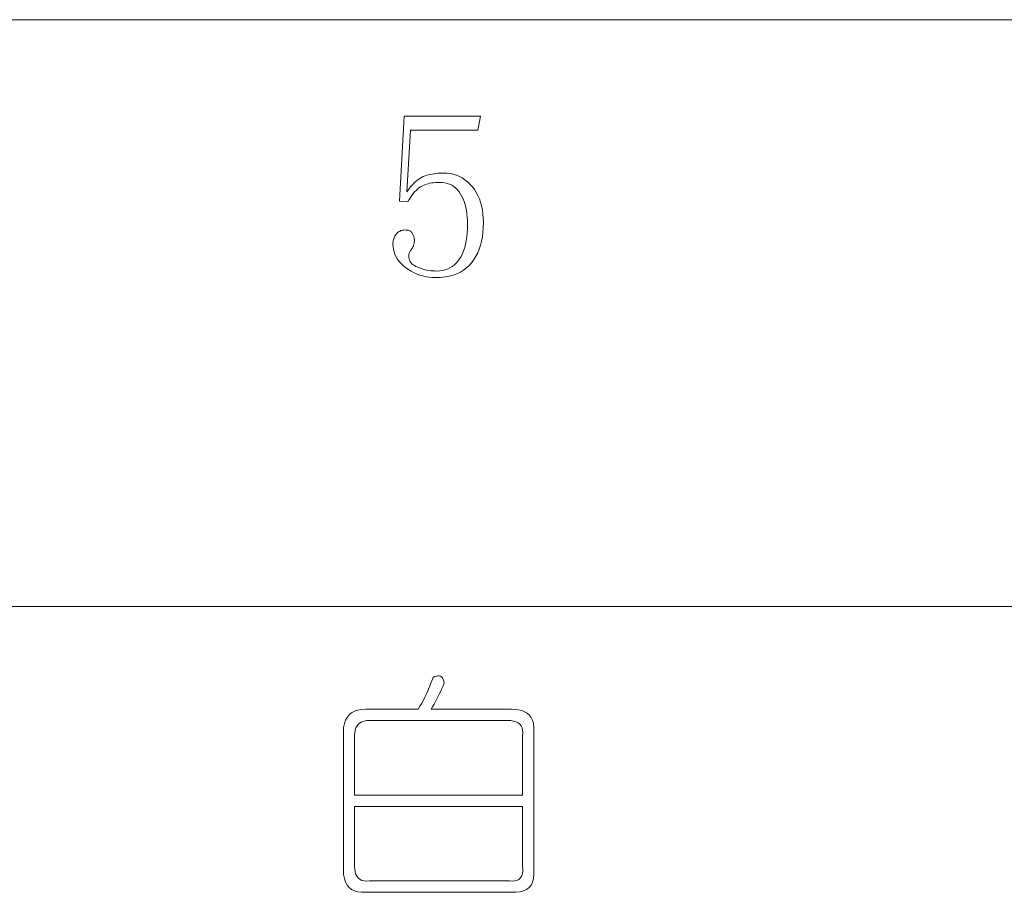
# Model space of a CAD drawing. Extents: x 1 to 297, y 1 to 210.
# Tile 154 of 171: x 254 to 263, y 54 to 62. Entities that reach past the tile are written whole.
import ezdxf

# ---------------------------------------------------------------- set-up
doc = ezdxf.new("R2010")
doc.units = 0

msp = doc.modelspace()

# ---------------------------------------------------------------- linework, layer by layer
at = {"color": 7, "lineweight": 13}
for p, q in [((220.3005, 61.8412), (295.449, 61.8412)), ((220.3005, 56.4526), (295.449, 56.4526))]:
    msp.add_line(p, q, dxfattribs=at)
for points in [[(258.0121, 60.4326), (258.0441, 60.4314), (258.0749, 60.4276), (258.1044, 60.4214), (258.1328, 60.4127), (258.16, 60.4015), (258.1859, 60.3879), (258.2107, 60.3717), (258.2343, 60.3531), (258.2567, 60.3319), (258.2778, 60.3083), (258.2974, 60.2827), (258.3148, 60.2554), (258.3303, 60.2264), (258.3437, 60.1959), (258.355, 60.1637), (258.3642, 60.1299), (258.3714, 60.0944), (258.3766, 60.0574), (258.3797, 60.0187), (258.3807, 59.9783), (258.3796, 59.933), (258.3764, 59.8895), (258.371, 59.848), (258.3636, 59.8083), (258.3539, 59.7705), (258.3421, 59.7346), (258.3282, 59.7005), (258.3121, 59.6684), (258.2939, 59.6381), (258.2735, 59.6098), (258.2509, 59.5837), (258.226, 59.5604), (258.1989, 59.5398), (258.1693, 59.522), (258.1375, 59.5069), (258.1033, 59.4946), (258.0668, 59.485), (258.028, 59.4781), (257.987, 59.474), (257.9435, 59.4726), (257.913, 59.4735), (257.8832, 59.4762), (257.8541, 59.4807), (257.8256, 59.487), (257.7978, 59.4951), (257.7708, 59.505), (257.7444, 59.5167), (257.7186, 59.5302), (257.6936, 59.5455), (257.6693, 59.5626), (257.6465, 59.581), (257.6261, 59.6002), (257.6081, 59.6201), (257.5925, 59.6408), (257.5793, 59.6623), (257.5685, 59.6845), (257.5601, 59.7075), (257.554, 59.7313), (257.5504, 59.7559), (257.5493, 59.7812), (257.5496, 59.7913), (257.5504, 59.8012), (257.552, 59.8109), (257.554, 59.8203), (257.5568, 59.8294), (257.5601, 59.8383), (257.564, 59.8469), (257.5685, 59.8552), (257.5735, 59.8633), (257.5793, 59.8712), (257.5855, 59.8785), (257.5921, 59.8851), (257.5992, 59.8909), (257.6067, 59.8959), (257.6146, 59.9001), (257.623, 59.9036), (257.6317, 59.9063), (257.641, 59.9082), (257.6506, 59.9094), (257.6607, 59.9098), (257.6706, 59.9094), (257.6799, 59.9084), (257.6884, 59.9067), (257.6964, 59.9043), (257.7036, 59.9012), (257.7101, 59.8974), (257.7159, 59.893), (257.721, 59.8878), (257.7255, 59.882), (257.7292, 59.8755), (257.7325, 59.8687), (257.7354, 59.8621), (257.738, 59.8557), (257.7402, 59.8494), (257.7421, 59.8433), (257.7437, 59.8374), (257.7448, 59.8317), (257.7457, 59.8261), (257.7462, 59.8207), (257.7464, 59.8155), (257.7462, 59.8054), (257.7454, 59.7958), (257.7441, 59.7865), (257.7423, 59.7778), (257.74, 59.7694), (257.7372, 59.7615), (257.7338, 59.754), (257.7299, 59.7469), (257.7256, 59.7403), (257.7207, 59.734), (257.7158, 59.728), (257.7114, 59.7219), (257.7076, 59.7157), (257.7042, 59.7094), (257.7014, 59.703), (257.6991, 59.6965), (257.6973, 59.6899), (257.696, 59.6833), (257.6952, 59.6766), (257.695, 59.6698), (257.6958, 59.6564), (257.6982, 59.6437), (257.7023, 59.6317), (257.708, 59.6204), (257.7153, 59.6098), (257.7243, 59.5998), (257.7349, 59.5906), (257.7471, 59.582), (257.7609, 59.5741), (257.7764, 59.5669), (257.7928, 59.5604), (257.8095, 59.5546), (257.8264, 59.5494), (257.8436, 59.545), (257.8611, 59.5412), (257.8788, 59.5381), (257.8967, 59.5357), (257.9149, 59.534), (257.9334, 59.533), (257.9521, 59.5326), (257.9789, 59.5337), (258.0044, 59.5371), (258.0286, 59.5426), (258.0515, 59.5504), (258.0732, 59.5605), (258.0935, 59.5727), (258.1126, 59.5872), (258.1304, 59.6039), (258.1469, 59.6229), (258.1621, 59.644), (258.176, 59.6673), (258.1884, 59.6924), (258.1993, 59.7194), (258.2087, 59.7483), (258.2168, 59.779), (258.2233, 59.8117), (258.2284, 59.8462), (258.2321, 59.8827), (258.2343, 59.921), (258.235, 59.9612), (258.2343, 59.9948), (258.2324, 60.0272), (258.2292, 60.0583), (258.2247, 60.088), (258.2189, 60.1165), (258.2118, 60.1438), (258.2035, 60.1697), (258.1938, 60.1943), (258.1829, 60.2177), (258.1707, 60.2398), (258.1572, 60.2601), (258.1424, 60.2783), (258.1263, 60.2944), (258.109, 60.3083), (258.0903, 60.3201), (258.0704, 60.3298), (258.0492, 60.3373), (258.0267, 60.3426), (258.0029, 60.3458), (257.9778, 60.3469), (257.9592, 60.3466), (257.9411, 60.3455), (257.9236, 60.3438), (257.9065, 60.3414), (257.89, 60.3383), (257.8739, 60.3346), (257.8584, 60.3301), (257.8434, 60.325), (257.8289, 60.3191), (257.815, 60.3126), (257.8013, 60.305), (257.7879, 60.2958), (257.7746, 60.2851), (257.7615, 60.2728), (257.7485, 60.259), (257.7358, 60.2437), (257.7232, 60.2268), (257.7108, 60.2084), (257.6985, 60.1884), (257.6864, 60.1669), (257.6093, 60.1755), (257.6521, 60.9555), (258.355, 60.9555), (258.3293, 60.8269), (257.7121, 60.8269), (257.6778, 60.2612), (257.6949, 60.2842), (257.7119, 60.3054), (257.7289, 60.3247), (257.7457, 60.3421), (257.7625, 60.3576), (257.7791, 60.3712), (257.7957, 60.383), (257.8122, 60.3928), (257.8286, 60.4008), (257.845, 60.4069), (257.8613, 60.4118), (257.8777, 60.4162), (257.8942, 60.42), (257.9108, 60.4234), (257.9275, 60.4262), (257.9442, 60.4285), (257.9611, 60.4303), (257.978, 60.4316), (257.995, 60.4324)], [(257.9178, 55.7983), (257.9343, 55.8071), (257.9494, 55.8127), (257.9631, 55.8153), (257.9754, 55.8148), (257.9864, 55.8112), (257.996, 55.8045), (258.0042, 55.7947), (258.0111, 55.7819), (258.0166, 55.7659), (258.0207, 55.7469), (258.0103, 55.7229), (257.9995, 55.6989), (257.9883, 55.6749), (257.9768, 55.6509), (257.965, 55.6269), (257.9528, 55.6029), (257.9403, 55.5789), (257.9275, 55.5549), (257.9142, 55.5309), (257.9007, 55.5069), (258.6378, 55.5069), (258.68, 55.5048), (258.7174, 55.4987), (258.75, 55.4884), (258.7777, 55.474), (258.8007, 55.4555), (258.8189, 55.4328), (258.8322, 55.4061), (258.8408, 55.3752), (258.8446, 55.3403), (258.8436, 55.3012), (258.8436, 54.0326), (258.8446, 53.9904), (258.8408, 53.9531), (258.8322, 53.9205), (258.8189, 53.8927), (258.8007, 53.8698), (258.7777, 53.8516), (258.75, 53.8382), (258.7174, 53.8296), (258.68, 53.8259), (258.6378, 53.8269), (257.3007, 53.8269), (257.2616, 53.8259), (257.2267, 53.8296), (257.1958, 53.8382), (257.169, 53.8516), (257.1464, 53.8698), (257.1279, 53.8927), (257.1135, 53.9205), (257.1032, 53.9531), (257.097, 53.9904), (257.095, 54.0326), (257.095, 55.3012), (257.097, 55.3403), (257.1032, 55.3752), (257.1135, 55.4061), (257.1279, 55.4328), (257.1464, 55.4555), (257.169, 55.474), (257.1958, 55.4884), (257.2267, 55.4987), (257.2616, 55.5048), (257.3007, 55.5069), (257.7807, 55.5069), (257.7975, 55.5345), (257.8136, 55.5624), (257.829, 55.5907), (257.8438, 55.6194), (257.8578, 55.6483), (257.8712, 55.6776), (257.8839, 55.7073), (257.8959, 55.7373), (257.9072, 55.7676)], [(258.6035, 55.404), (257.335, 55.404), (257.3089, 55.4027), (257.2856, 55.3986), (257.265, 55.3917), (257.2472, 55.3821), (257.2321, 55.3698), (257.2198, 55.3547), (257.2102, 55.3368), (257.2033, 55.3163), (257.1992, 55.293), (257.1978, 55.2669), (257.1978, 54.7183), (258.7407, 54.7183), (258.7407, 55.2669), (258.7424, 55.293), (258.7407, 55.3163), (258.7356, 55.3368), (258.727, 55.3547), (258.715, 55.3698), (258.6996, 55.3821), (258.6807, 55.3917), (258.6584, 55.3986), (258.6327, 55.4027)], [(258.7407, 54.6155), (257.1978, 54.6155), (257.1978, 54.0669), (257.1992, 54.0378), (257.2033, 54.012), (257.2102, 53.9898), (257.2198, 53.9709), (257.2321, 53.9555), (257.2472, 53.9435), (257.265, 53.9349), (257.2856, 53.9298), (257.3089, 53.928), (257.335, 53.9298), (258.6207, 53.9298), (258.6466, 53.928), (258.6694, 53.9298), (258.6891, 53.9349), (258.7057, 53.9435), (258.7193, 53.9555), (258.7297, 53.9709), (258.7371, 53.9898), (258.7414, 54.012), (258.7426, 54.0378), (258.7407, 54.0669)]]:
    msp.add_lwpolyline(points, close=True, dxfattribs=at)

doc.saveas('drawing.dxf')
